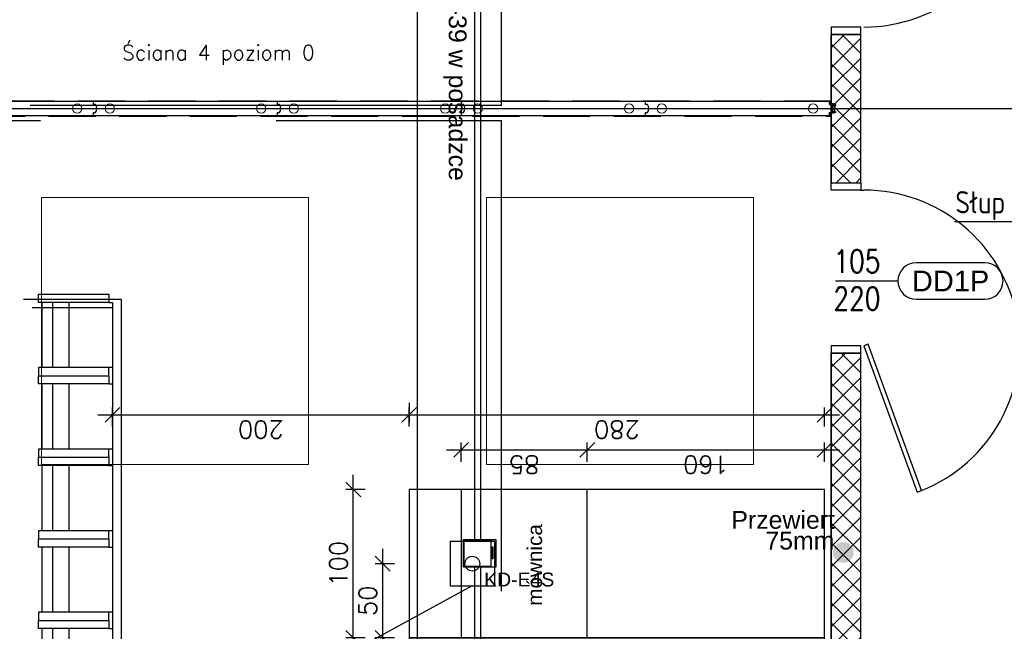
# Model space of a CAD drawing. Header units: centimetres. Extents: x -228435 to 111511, y -89367 to 428125.
# Tile 164 of 216: x 4914 to 11551, y 25474 to 29600. Entities that reach past the tile are written whole.
import ezdxf
from ezdxf.enums import TextEntityAlignment as Align

# ---------------------------------------------------------------- set-up
doc = ezdxf.new("R2010")
doc.units = ezdxf.units.CM
doc.header["$LTSCALE"] = 50
doc.header["$PDMODE"] = 35
doc.header["$PDSIZE"] = 0.1
for name, pattern in [('0_II 10 sal$0$HIDDEN', [9.525, 6.35, -3.175]), ('DASHDOT2', [12.7, 6.35, -3.175, 0, -3.175]), ('HIDDEN2', [4.7625, 3.175, -1.5875]), ('HIDDENX2', [19.05, 12.7, -6.35]), ('Kondygnacja +0$0$DASHDOT2', [12.7, 6.35, -3.175, 0, -3.175])]:
    doc.linetypes.add(name, pattern=pattern)
doc.layers.get('0').update_dxf_attribs({"color": 8})
doc.layers.get('DEFPOINTS').update_dxf_attribs({"color": 8})
for name, color, linetype in [('0_II 10 sal$0$ARCH_SIEDZENIA', 8, 'Continuous'), ('0_II 10 sal$0$ARCH_WYPOSAŻENIE_INNE', 8, 'Continuous'), ('0_II 10 sal$0$ARCH_ŚCIANY_PRZESUWNE', 8, 'Continuous'), ('ARCH_GK', 8, 'Continuous'), ('ARCH_INFO_ETYK_DRZWI', 8, 'Continuous'), ('ARCH_INFO_KŁADY ŚCIAN', 8, 'HIDDEN2'), ('ARCH_INFO_OPISY', 8, 'Continuous'), ('ARCH_INFO_OSIE_IST', 8, 'DASHDOT2'), ('ARCH_SZYNY', 8, 'Continuous'), ('ARCH_ŚLUSARKA_DRZWI', 8, 'Continuous'), ('HUFCOR', 8, 'Continuous'), ('Hufcor szyny', 8, 'Kondygnacja +0$0$DASHDOT2'), ('Kondygnacja +0$0$ARCH_GK', 8, 'Continuous'), ('Kondygnacja -1$0$ARCH_WYPOSAŻENIE_INNE', 8, 'Continuous'), ('Osie rzutów$0$ARCH_INFO_OSIE_OPISY_IST', 8, 'Continuous'), ('PANELE', 8, 'Continuous')]:
    doc.layers.add(name, color=color, linetype=linetype)
for name, color, linetype, lineweight in [('_SP KORYTA', 8, 'Continuous', 25), ('ARCH_SUFITY_PODWIESZANE', 8, 'HIDDENX2', 9), ('Wymiary', 8, 'Continuous', 15)]:
    doc.layers.add(name, color=color, linetype=linetype, lineweight=lineweight)
doc.layers.get('HUFCOR').off()
doc.styles.add('Arial', font='ARIAL.TTF')
doc.styles.add('Romans', font='Romans.shx')
doc.styles.add('ROMANS-50-CM', font='romans.shx', dxfattribs={"width": 0.8, "height": 10})
doc.linetypes.add('SZYNA_LINE', pattern='A,12.7,-7.75,["SZYNA",Standard,S=2.54,R=0,X=-5.95,Y=-1.27],-7.75', length=28.2)
doc.dimstyles.new('ISO-25', dxfattribs={"dimtxt": 2.5, "dimasz": 2.5, "dimexe": 1.25, "dimexo": 0.625, "dimtad": 1, "dimtxsty": 'Standard', "dimcen": 2.5, "dimadec": 0, "dimazin": 0, "dimtfac": 1, "dimtmove": 0, "dimatfit": 3, "dimfxl": 0, "dimarcsym": 0})
doc.dimstyles.new('Wymiary 1-100', dxfattribs={"dimtxt": 12, "dimasz": 10, "dimexe": 5, "dimexo": 0, "dimgap": 4, "dimtad": 1, "dimrnd": 0.5, "dimzin": 12, "dimdsep": 46, "dimtxsty": 'Romans', "dimblk": 'OBLIQUE', "dimcen": 10, "dimdle": 10, "dimclrt": 55, "dimazin": 0, "dimtfac": 1, "dimtmove": 1, "dimatfit": 3, "dimfxl": 0, "dimtolj": 1, "dimtzin": 0, "dimarcsym": 0})

# ---------------------------------------------------------------- blocks, each defined once
blk = doc.blocks.new('SU Lampy kwadratowe +0')
at = {"layer": 'ARCH_SUFITY_PODWIESZANE', "ltscale": 2.5}
for points in [[(12620, 7340), (12800, 7340), (12800, 7160), (12620, 7160)], [(12920, 7340), (13100, 7340), (13100, 7160), (12920, 7160)]]:
    blk.add_lwpolyline(points, close=True, dxfattribs=at)
blk = doc.blocks.new('Linie kładów 0')
at = {"layer": 'ARCH_INFO_KŁADY ŚCIAN', "ltscale": 10, "const_width": 1}
blk.add_lwpolyline([(12873.51, 5967.39), (12873.51, 10090.89)], dxfattribs=at)
blk = doc.blocks.new('A$C50B549AF')
at = {"layer": 'ARCH_SZYNY', "linetype": 'SZYNA_LINE', "ltscale": 2.5}
blk.add_line((6046.99, 2400.4, 630), (6909.25, 2400.4, 630), dxfattribs=at)
blk = doc.blocks.new('wj set')
for p, q in [((-13, 29.8), (-13, 29.7)), ((0, 48.4), (-11.9, 48.4)), ((-11.9, 46), (-10.3, 46)), ((-10.3, 31), (-11.9, 31)), ((-11.9, 28.6), (2.5, 28.6)), ((-10.3, 46), (-10.3, 31)), ((-7.2, 31.9), (-7.2, 46.1)), ((-7.2, 46.1), (0, 46.1)), ((16.8, 31.9), (-7.2, 31.9)), ((0, 46.1), (0, 48.4)), ((2.5, 28.6), (10.3, 20.8)), ((11.9, 22.4), (6.4, 27.9)), ((6.7, 28.6), (14.6, 28.6)), ((15.1, 28.1), (15.1, 21.5)), ((23.2, 25.5), (16.8, 31.9)), ((17.1, 21.5), (17.1, 25.7)), ((17.9, 26.1), (20, 24)), ((20, 24), (20, -24)), ((30.2, 25.5), (23.2, 25.5)), ((23.2, 23.2), (28.7, 23.2)), ((23.2, -23.2), (23.2, 23.2)), ((28.7, 23.2), (28.7, 20.9)), ((28.7, 20.9), (31, 20.9)), ((31, 20.9), (31, 24.8)), ((-13, -29.8), (-13, -29.7)), ((-11.9, -28.6), (2.5, -28.6)), ((-10.3, -31), (-11.9, -31)), ((-11.9, -46), (-10.3, -46)), ((0, -48.4), (-11.9, -48.4)), ((-10.3, -46), (-10.3, -31)), ((-7.2, -31.9), (-7.2, -46.1)), ((16.8, -31.9), (-7.2, -31.9)), ((-7.2, -46.1), (0, -46.1)), ((0, -46.1), (0, -48.4)), ((2.5, -28.6), (10.3, -20.8)), ((11.9, -22.4), (6.4, -27.9)), ((6.7, -28.6), (14.6, -28.6)), ((15.1, -28.1), (15.1, -21.5)), ((23.2, -25.5), (16.8, -31.9)), ((17.1, -21.5), (17.1, -25.7)), ((17.9, -26.1), (20, -24)), ((23.2, -23.2), (28.7, -23.2)), ((30.2, -25.5), (23.2, -25.5)), ((28.7, -20.9), (31, -20.9)), ((28.7, -23.2), (28.7, -20.9)), ((31, -20.9), (31, -24.8))]:
    blk.add_line(p, q)
at = {"color": 1, "linetype": 'DASHDOT2'}
blk.add_line((0, 0), (52.6, 0), dxfattribs=at)
for centre, radius, start, end in [((-11.9, 47.3), 1.17, 90, 159.35702), ((-14.1, 47.3), 1.17, 358.75434, 20.64298), ((-14.1, 47.2), 1.17, 339.35702, 1.24566), ((-11.9, 47.2), 1.17, 200.64298, 270), ((-11.9, 29.8), 1.17, 90, 159.35702), ((-14.1, 29.8), 1.17, 0, 20.64298), ((-14.1, 29.7), 1.17, 339.35702, 360), ((-11.9, 29.7), 1.17, 200.64298, 270), ((6.7, 28.2), 0.381, 90, 225), ((11.1, 21.6), 1.12, 225, 316.3023), ((11.1, 21.6), 1.12, 313.69772, 45), ((14.6, 28.1), 0.5, 0, 90), ((16.1, 21.5), 1, 180, 0), ((17.6, 25.7), 0.5, 45, 180), ((30.2, 24.8), 0.762, 360, 90), ((-11.9, -29.7), 1.17, 90, 159.35702), ((-14.1, -29.7), 1.17, 0, 20.64298), ((-14.1, -29.8), 1.17, 339.35702, 360), ((-11.9, -29.8), 1.17, 200.64298, 270), ((-11.9, -47.2), 1.17, 90, 159.35702), ((-14.1, -47.2), 1.17, 358.75434, 20.64298), ((-14.1, -47.3), 1.17, 339.35702, 1.24566), ((-11.9, -47.3), 1.17, 200.64298, 270), ((6.7, -28.2), 0.381, 135, 270), ((11.1, -21.6), 1.12, 43.6977, 135), ((11.1, -21.6), 1.12, 315, 46.30228), ((14.6, -28.1), 0.5, 270, 0), ((16.1, -21.5), 1, 0, 180), ((17.6, -25.7), 0.5, 180, 315), ((30.2, -24.8), 0.762, 270, 0)]:
    blk.add_arc(centre, radius, start, end)
blk = doc.blocks.new('*U520')
at = {"layer": 'PANELE'}
for points in [[(0, 0), (0, -21), (-14, -21)], [(0, 0), (1240, 0)], [(1240, 0), (1240, -21), (1226, -21)], [(-14, -76), (0, -76), (0, -97)], [(0, -97), (1240, -97)], [(1226, -76), (1240, -76), (1240, -97)]]:
    blk.add_lwpolyline(points, dxfattribs=at)
for centre in [(23.5, -48.5), (1263.5, -48.5)]:
    blk.add_arc(centre, 46.5, 143.75628, 216.24372, dxfattribs=at)
at = {"layer": 'Wymiary'}
for centre in [(110, -48.5), (1130, -48.5)]:
    blk.add_circle(centre, 32, dxfattribs=at)
blk = doc.blocks.new('-1 dzien I$0$Miejsce_siedzące_2d')
at = {"color": 0, "linetype": 'ByBlock', "lineweight": -2}
for p, q in [((-26.42, 27.08), (26.42, 27.08)), ((-26.42, 12.55), (26.42, 12.55))]:
    blk.add_line(p, q, dxfattribs=at)
for points in [[(-26.42, 62.74), (-26.42, 0), (-33.02, 0), (-33.02, 62.74), (-26.42, 62.74), (-26.42, 66.04), (26.42, 66.04), (26.42, 62.74), (26.42, 0), (33.02, 0), (33.02, 62.74), (26.42, 62.74)], [(26.42, 3.3), (-26.42, 3.3)]]:
    blk.add_lwpolyline(points, dxfattribs=at)
blk = doc.blocks.new('_Oblique')
at = {"color": 0, "linetype": 'ByBlock', "lineweight": -2}
blk.add_line((-0.5, -0.5), (0.5, 0.5), dxfattribs=at)
blk = doc.blocks.new('*D1262')
at = {"color": 0, "lineweight": -2}
for p, q in [((826.77, 170.1), (826.77, -9.9)), ((818.77, 160.1), (831.77, 160.1)), ((818.77, 0.1), (831.77, 0.1))]:
    blk.add_line(p, q, dxfattribs=at)
at = {"layer": 'DEFPOINTS', "color": 0, "lineweight": 40}
for p in [(799.99, 160.1), (799.18, 0.1), (826.77, 0.1)]:
    blk.add_point(p, dxfattribs=at)
at = {"color": 0, "lineweight": -2, "xscale": 10, "yscale": 10, "zscale": 10}
for p, rotation in [((826.77, 160.1), 90), ((826.77, 0.1), 270)]:
    blk.add_blockref('_Oblique', p, dxfattribs=dict(at, rotation=rotation))
at = {"color": 55, "insert": (816.77, 80.1), "char_height": 12, "attachment_point": 5, "rotation": 90, "style": 'Romans'}
blk.add_mtext('\\A1;160', dxfattribs=at)
blk = doc.blocks.new('*D1263')
at = {"color": 0, "lineweight": -2}
for p, q in [((850.46, 290.1), (850.46, -9.9)), ((842.46, 280.1), (855.46, 280.1)), ((842.46, 0.1), (855.46, 0.1))]:
    blk.add_line(p, q, dxfattribs=at)
at = {"layer": 'DEFPOINTS', "color": 0, "lineweight": 40}
for p in [(800.82, 280.1), (800, 0.1), (850.46, 0.1)]:
    blk.add_point(p, dxfattribs=at)
at = {"color": 0, "lineweight": -2, "xscale": 10, "yscale": 10, "zscale": 10}
for p, rotation in [((850.46, 280.1), 90), ((850.46, 0.1), 270)]:
    blk.add_blockref('_Oblique', p, dxfattribs=dict(at, rotation=rotation))
at = {"color": 55, "insert": (840.46, 140.1), "char_height": 12, "attachment_point": 5, "rotation": 90, "style": 'Romans'}
blk.add_mtext('\\A1;280', dxfattribs=at)
blk = doc.blocks.new('*D1264')
at = {"color": 0, "lineweight": -2}
for p, q in [((826.77, 255.07), (826.77, 150.1)), ((818.77, 245.07), (831.77, 245.07)), ((818.77, 160.1), (831.77, 160.1))]:
    blk.add_line(p, q, dxfattribs=at)
at = {"layer": 'DEFPOINTS', "color": 0, "lineweight": 40}
for p in [(799.99, 245.07), (799.99, 160.1), (826.77, 160.1)]:
    blk.add_point(p, dxfattribs=at)
at = {"color": 0, "lineweight": -2, "xscale": 10, "yscale": 10, "zscale": 10}
for p, rotation in [((826.77, 245.07), 90), ((826.77, 160.1), 270)]:
    blk.add_blockref('_Oblique', p, dxfattribs=dict(at, rotation=rotation))
at = {"color": 55, "insert": (816.77, 202.59), "char_height": 12, "attachment_point": 5, "rotation": 90, "style": 'Romans'}
blk.add_mtext('\\A1;85', dxfattribs=at)
blk = doc.blocks.new('*D1267')
at = {"color": 0, "lineweight": -2}
for p, q in [((665.06, 247.6), (665.06, -10)), ((657.06, 237.6), (670.06, 237.6)), ((657.06, 0), (670.06, 0))]:
    blk.add_line(p, q, dxfattribs=at)
at = {"layer": 'DEFPOINTS', "color": 0, "lineweight": 40}
for p in [(650, 237.6), (647.1, 0), (665.06, 0)]:
    blk.add_point(p, dxfattribs=at)
at = {"color": 0, "lineweight": -2, "xscale": 10, "yscale": 10, "zscale": 10}
for p, rotation in [((665.06, 237.6), 90), ((665.06, 0), 270)]:
    blk.add_blockref('_Oblique', p, dxfattribs=dict(at, rotation=rotation))
at = {"color": 55, "insert": (655.06, 118.8), "char_height": 12, "attachment_point": 5, "rotation": 90, "style": 'Romans'}
blk.add_mtext('\\A1;237.5', dxfattribs=at)
blk = doc.blocks.new('*D1268')
at = {"color": 0, "lineweight": -2}
for p, q in [((700, 309.82), (700, 322.82)), ((800, 309.82), (800, 322.82)), ((690, 317.82), (810, 317.82))]:
    blk.add_line(p, q, dxfattribs=at)
at = {"layer": 'DEFPOINTS', "color": 0, "lineweight": 40}
for p in [(800, 317.82), (700, 280.1), (800, 280.1)]:
    blk.add_point(p, dxfattribs=at)
at = {"color": 0, "lineweight": -2, "xscale": 10, "yscale": 10, "zscale": 10, "rotation": 180}
blk.add_blockref('_Oblique', (700, 317.82), dxfattribs=at)
at = {"color": 0, "lineweight": -2, "xscale": 10, "yscale": 10, "zscale": 10}
blk.add_blockref('_Oblique', (800, 317.82), dxfattribs=at)
at = {"color": 55, "insert": (750, 327.82), "char_height": 12, "attachment_point": 5, "style": 'Romans'}
blk.add_mtext('\\A1;100', dxfattribs=at)
blk = doc.blocks.new('*D1269')
at = {"color": 0, "lineweight": -2}
for p, q in [((700, 290.03), (700, 303.03)), ((750, 290.03), (750, 303.03)), ((760, 298.03), (690, 298.03))]:
    blk.add_line(p, q, dxfattribs=at)
at = {"layer": 'DEFPOINTS', "color": 0, "lineweight": 40}
for p in [(700, 298.03), (700, 237.6), (750, 237.6)]:
    blk.add_point(p, dxfattribs=at)
at = {"color": 0, "lineweight": -2, "xscale": 10, "yscale": 10, "zscale": 10, "rotation": 180}
blk.add_blockref('_Oblique', (700, 298.03), dxfattribs=at)
at = {"color": 0, "lineweight": -2, "xscale": 10, "yscale": 10, "zscale": 10}
blk.add_blockref('_Oblique', (750, 298.03), dxfattribs=at)
at = {"color": 55, "insert": (725, 308.03), "char_height": 12, "attachment_point": 5, "style": 'Romans'}
blk.add_mtext('\\A1;50', dxfattribs=at)
blk = doc.blocks.new('*D1270')
at = {"color": 0, "lineweight": -2}
for p, q in [((400, 290.03), (400, 303.03)), ((640, 290.03), (640, 303.03)), ((390, 298.03), (650, 298.03))]:
    blk.add_line(p, q, dxfattribs=at)
at = {"layer": 'DEFPOINTS', "color": 0, "lineweight": 40}
for p in [(640, 298.03), (400, 245.1), (640, 245.1)]:
    blk.add_point(p, dxfattribs=at)
at = {"color": 0, "lineweight": -2, "xscale": 10, "yscale": 10, "zscale": 10, "rotation": 180}
blk.add_blockref('_Oblique', (400, 298.03), dxfattribs=at)
at = {"color": 0, "lineweight": -2, "xscale": 10, "yscale": 10, "zscale": 10}
blk.add_blockref('_Oblique', (640, 298.03), dxfattribs=at)
at = {"color": 55, "insert": (520, 308.03), "char_height": 12, "attachment_point": 5, "style": 'Romans'}
blk.add_mtext('\\A1;240', dxfattribs=at)
blk = doc.blocks.new('*D1265')
at = {"color": 0, "lineweight": -2}
for p, q in [((850.46, 490.1), (850.46, 270.1)), ((842.46, 480.1), (855.46, 480.1)), ((858.46, 280.1), (845.46, 280.1))]:
    blk.add_line(p, q, dxfattribs=at)
at = {"layer": 'DEFPOINTS', "color": 0, "lineweight": 40}
for p in [(785.33, 480.1), (850.46, 280.1), (862.35, 280.1)]:
    blk.add_point(p, dxfattribs=at)
at = {"color": 0, "lineweight": -2, "xscale": 10, "yscale": 10, "zscale": 10}
for p, rotation in [((850.46, 480.1), 90), ((850.46, 280.1), 270)]:
    blk.add_blockref('_Oblique', p, dxfattribs=dict(at, rotation=rotation))
at = {"color": 55, "insert": (840.46, 380.1), "char_height": 12, "attachment_point": 5, "rotation": 90, "style": 'Romans'}
blk.add_mtext('\\A1;200', dxfattribs=at)
blk = doc.blocks.new('*D1266')
at = {"color": 0, "lineweight": -2}
for p, q in [((160, 290.03), (160, 303.03)), ((400, 290.03), (400, 303.03)), ((410, 298.03), (150, 298.03))]:
    blk.add_line(p, q, dxfattribs=at)
at = {"layer": 'DEFPOINTS', "color": 0, "lineweight": 40}
for p in [(160, 298.03), (160, 245.1), (400, 245.1)]:
    blk.add_point(p, dxfattribs=at)
at = {"color": 0, "lineweight": -2, "xscale": 10, "yscale": 10, "zscale": 10, "rotation": 180}
blk.add_blockref('_Oblique', (160, 298.03), dxfattribs=at)
at = {"color": 0, "lineweight": -2, "xscale": 10, "yscale": 10, "zscale": 10}
blk.add_blockref('_Oblique', (400, 298.03), dxfattribs=at)
at = {"color": 55, "insert": (280, 308.03), "char_height": 12, "attachment_point": 5, "style": 'Romans'}
blk.add_mtext('\\A1;240', dxfattribs=at)
blk = doc.blocks.new('puszka e4s-538')
for points in [[(0, 29.1), (24.7, 29.1), (24.7, 0), (0, 0)], [(0.56, 28.41), (24.06, 28.41), (24.06, 4.71), (0.56, 4.71)], [(7.53, 3.22), (18.03, 3.22), (18.03, 2.73), (7.53, 2.73)]]:
    blk.add_lwpolyline(points, close=True)
blk = doc.blocks.new('puuuchy')
at = {"layer": '_SP KORYTA', "xscale": 0.375, "yscale": 0.375, "zscale": 0.375, "rotation": 90}
blk.add_blockref('puszka e4s-538', (-266.79, 1045.37), dxfattribs=at)
blk = doc.blocks.new('cahbir 0')
at = {"layer": '_SP KORYTA'}
h = blk.add_hatch(color=256, dxfattribs=at)
edge = h.paths.add_edge_path()
edge.add_arc((-389.38, 2220.62), 7, 0, 360)
for p, q in [((-637.92, 2810.74), (-637.92, 2229.26)), ((-633.92, 2810.74), (-633.92, 2229.26)), ((-637.92, 2210.74), (-637.92, 1928.49)), ((-633.92, 2210.74), (-633.92, 1928.49))]:
    blk.add_line(p, q, dxfattribs=at)
at = {"layer": '_SP KORYTA', "xscale": 2, "yscale": 2, "zscale": 2}
blk.add_blockref('puuuchy', (-90, 120, -1290), dxfattribs=at)
at = {"layer": '_SP KORYTA', "xscale": 0.75, "yscale": 0.75, "zscale": 0.75, "rotation": 90}
blk.add_blockref('puszka e4s-538', (-623.58, 2210.73, -630), dxfattribs=at)
blk.add_blockref('puszka e4s-538', (-623.58, 2210.73, -630), dxfattribs=at)
at = {"layer": '_SP KORYTA', "style": 'Arial'}
blk.add_text('2xRB-39 w posadzce', height=12, rotation=270, dxfattribs=at).set_placement((-655.36, 2629.6))
for s, height, p in [('Przewiert', 12, (-464.88, 2236.58, -472.5)), ('75mm', 12, (-441.95, 2222.56, -472.5)), ('KD-E4S', 9.375, (-631.51, 2197.62, -315))]:
    blk.add_text(s, height=height, dxfattribs=at).set_placement(p)
blk = doc.blocks.new('T-drzwi_prawe-200')
at = {"layer": 'ARCH_INFO_ETYK_DRZWI'}
blk.add_line((0, 0), (60, 0), dxfattribs=at)
blk.add_lwpolyline([(143.68, 17.5), (77.5, 17.5, 1), (77.5, -17.5), (143.68, -17.5, 1)], format="xyb", close=True, dxfattribs=at)
at = {"layer": 'ARCH_INFO_ETYK_DRZWI', "color": 1, "style": 'Arial'}
blk.add_attdef('ADS_DRZWI:ODPORNOŚĆ_OGNIOWA', text='', height=20, rotation=90, dxfattribs=at).set_placement((-25.52, 0.12), align=Align.BOTTOM_CENTER)
at = {"layer": 'ARCH_INFO_ETYK_DRZWI', "style": 'Romans', "width": 0.8}
for tag, p in [('ADS_DRZWI:SZEROKOŚĆ', (20.49, 8)), ('ADS_DRZWI:WYSOKOŚĆ', (20.49, -28))]:
    blk.add_attdef(tag, text='', height=22, dxfattribs=at).set_placement(p, align=Align.CENTER)
at = {"layer": 'ARCH_INFO_ETYK_DRZWI', "style": 'Arial'}
blk.add_attdef('ADS_DRZWI:SYMBOL', text='', height=20, dxfattribs=at).set_placement((110.69, 0), align=Align.MIDDLE)
blk = doc.blocks.new('0_II 10 sal$0$Miejsce_siedzące_2d')
at = {"color": 0, "linetype": 'ByBlock', "lineweight": -2}
for p, q in [((-26.42, 27.08), (26.42, 27.08)), ((-26.42, 12.55), (26.42, 12.55))]:
    blk.add_line(p, q, dxfattribs=at)
for points in [[(-26.42, 62.74), (-26.42, 0), (-33.02, 0), (-33.02, 62.74), (-26.42, 62.74), (-26.42, 66.04), (26.42, 66.04), (26.42, 62.74), (26.42, 0), (33.02, 0), (33.02, 62.74), (26.42, 62.74)], [(26.42, 3.3), (-26.42, 3.3)]]:
    blk.add_lwpolyline(points, dxfattribs=at)
blk = doc.blocks.new('Osie rzutów')
at = {"layer": 'ARCH_INFO_OSIE_IST', "ltscale": 10}
for p, q in [((12860, 12510), (12860, 4623.26)), ((4436.04, 7400), (15156.54, 7400))]:
    blk.add_line(p, q, dxfattribs=at)
blk = doc.blocks.new('A$C1D9A4D4F')
at = {"linetype": 'HIDDEN2', "ltscale": 10}
blk.add_line((865.947, 480.095), (45.603, 480.095), dxfattribs=at)
for points in [[(450, 237.595), (390.15, 347.09), (261.727, 347.09)], [(735.036, 237.595), (675.186, 347.09), (546.763, 347.09)]]:
    blk.add_lwpolyline(points)
for points in [[(100, 0.095), (200, 0.095), (200, 280.095), (100, 280.095)], [(200, 0.095), (300, 0.095), (300, 280.095), (200, 280.095)], [(300, 0.095), (400, 0.095), (400, 280.095), (300, 280.095)], [(400, 0.095), (500, 0.095), (500, 280.095), (400, 280.095)], [(500, 0.095), (600, 0.095), (600, 280.095), (500, 280.095)], [(600, 0.095), (700, 0.095), (700, 280.095), (600, 280.095)], [(700, 0.095), (800, 0.095), (800, 280.095), (700, 280.095)], [(435.036, 222.41), (465.036, 222.41), (465.036, 252.41), (435.036, 252.41)], [(735.036, 222.41), (765.036, 222.41), (765.036, 252.41), (735.036, 252.41)], [(160, 160.105), (400, 160.105), (400, 245.105), (160, 245.105)], [(640, 160.105), (400, 160.105), (400, 245.105), (640, 245.105)], [(699.995, 160.068), (799.995, 160.068), (799.995, 245.068), (699.995, 245.068)]]:
    blk.add_lwpolyline(points, close=True)
for centre in [(150, 237.595), (250, 237.595), (350, 237.595), (450, 237.595), (550, 237.595), (650, 237.595), (750, 237.595)]:
    blk.add_circle(centre, 5)
at = {"xscale": -0.8328285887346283, "yscale": 0.7571168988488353}
for p in [(220.104, 103.298), (340.104, 103.298), (460.104, 103.298), (580.104, 103.298)]:
    blk.add_blockref('-1 dzien I$0$Miejsce_siedzące_2d', p, dxfattribs=at)
at = {"char_height": 10}
for s, insert, width, attachment_point in [('{\\fArial|b0|i0|c238|p34;pierwszy rząd kszeseł widowni w odległości 2m od prezydium}', (196.872, 471.491), 438.57038, 1), ('{\\fArial|b0|i0|c238|p34;przepust rewizyjny w podeście}', (379.748, 360.49), 126.29964, 3), ('{\\fArial|b0|i0|c238|p34;skrzynka przyłaczeniowa w podłodze}', (549.677, 360.512), 126.29964, 1), ('{\\fArial|b0|i0|c238|p34;stół prezydialny}', (248.549, 200.538), 195.97774, 1), ('{\\fArial|b0|i0|c238|p34;stół prezydialny}', (460.838, 200.538), 195.97774, 1), ('{\\fArial|b0|i0|c238|p34;mównica}', (721.593, 200.538), 195.97774, 1)]:
    blk.add_mtext(s, dxfattribs=dict(at, insert=insert, width=width, attachment_point=attachment_point))
for base, p1, p2, angle, picture, middle in [((850.458, 280.095), (785.329, 480.095), (862.355, 280.095), 90, '*D1265', (840.458, 380.095)), ((160, 298.034), (400, 245.105), (160, 245.105), 180, '*D1266', (280, 308.034)), ((850.458, 0.095), (800.816, 280.095), (800, 0.095), 90, '*D1263', (840.458, 140.095)), ((826.773, 160.105), (799.995, 245.068), (799.995, 160.105), 90, '*D1264', (816.773, 202.587)), ((665.0617, 0), (650, 237.5954), (647.1012, 0), 90, '*D1267', (655.0617, 118.7977)), ((826.773, 0.095), (799.995, 160.105), (799.179, 0.095), 90, '*D1262', (816.773, 80.1))]:
    dim = blk.add_linear_dim(base=base, p1=p1, p2=p2, angle=angle, dimstyle='Wymiary 1-100')
    dim.commit()
    dim.dimension.update_dxf_attribs({"geometry": picture, "text_midpoint": middle})
for base, p1, p2, picture, middle in [((800, 317.824), (700, 280.095), (800, 280.095), '*D1268', (750, 327.824)), ((640, 298.034), (400, 245.105), (640, 245.105), '*D1270', (520, 308.034)), ((700, 298.034), (750, 237.595), (700, 237.595), '*D1269', (725, 308.034))]:
    dim = blk.add_linear_dim(base=base, p1=p1, p2=p2, dimstyle='Wymiary 1-100')
    dim.commit()
    dim.dimension.update_dxf_attribs({"geometry": picture, "text_midpoint": middle})

msp = doc.modelspace()

# ---------------------------------------------------------------- hatches: boundary and pattern name
at = {"layer": 'ARCH_GK', "linetype": 'Continuous', "lineweight": -3}
h = msp.add_hatch(dxfattribs=at)
h.set_pattern_fill('ANSI37', color=256, scale=30, angle=-360, style=0)
h.set_pattern_definition([(45, (-121140, -45000), (-67.35192, 67.35192), []), (135, (-121140, -45000), (-67.35192, -67.35192), [])])
h.paths.add_polyline_path([(10385, 42650), (10585, 42650), (10585, 46925), (10905, 46925), (10905, 47075), (10585, 47075), (10585, 49885), (10985, 49885), (10985, 50785), (10785, 50785), (10785, 50085), (10385, 50085)])
h.paths.add_polyline_path([(10385, 40500), (10585, 40500), (10585, 41500), (10385, 41500)])
h.paths.add_polyline_path([(10385, 30650), (10585, 30650), (10585, 39350), (10385, 39350)])
h.paths.add_polyline_path([(10385, 28500), (10585, 28500), (10585, 29500), (10385, 29500)])
h.paths.add_polyline_path([(10585, 27350), (10385, 27350), (10385, 19915), (10785, 19915), (10785, 19215), (10985, 19215), (10985, 20115), (10585, 20115)])
at = {"layer": 'Kondygnacja +0$0$ARCH_GK', "linetype": 'Continuous', "lineweight": -3}
h = msp.add_hatch(dxfattribs=at)
h.set_pattern_fill('ANSI37', color=256, scale=30, style=0)
h.set_pattern_definition([(45, (-121140, -45000), (-67.35192, 67.35192), []), (135, (-121140, -45000), (-67.35192, -67.35192), [])])
h.paths.add_polyline_path([(10385, 19915), (10585, 20115), (10585, 27350), (10385, 27350)], flags=0)
h.paths.add_polyline_path([(10385, 28500), (10585, 28500), (10585, 29500), (10385, 29500)], flags=0)
h.paths.add_polyline_path([(10385, 30650), (10585, 30650), (10585, 39350), (10385, 39350)], flags=0)
h.paths.add_polyline_path([(10385, 40500), (10585, 40500), (10585, 41500), (10385, 41500)], flags=0)
h.paths.add_polyline_path([(10385, 42650), (10585, 42650), (10585, 46925), (10530.83333, 47000), (10385, 47000)], flags=0)
h.paths.add_polyline_path([(10385, 47000), (10530.83333, 47000), (10585, 47075), (10585, 49885), (10385, 50085)], flags=0)
h = msp.add_hatch(dxfattribs=at)
h.set_pattern_fill('ANSI37', color=256, scale=30, style=0)
h.set_pattern_definition([(45, (-121140, -45000), (-67.35192, 67.35192), []), (135, (-121140, -45000), (-67.35192, -67.35192), [])])
h.paths.add_polyline_path([(10385, 19915), (10585, 20115), (10585, 27350), (10385, 27350)], flags=0)
h.paths.add_polyline_path([(10385, 28500), (10585, 28500), (10585, 29500), (10385, 29500)], flags=0)
h.paths.add_polyline_path([(10385, 30650), (10585, 30650), (10585, 39350), (10385, 39350)], flags=0)
h.paths.add_polyline_path([(10385, 40500), (10585, 40500), (10585, 41500), (10385, 41500)], flags=0)
h.paths.add_polyline_path([(10385, 42650), (10585, 42650), (10585, 46925), (10530.83333, 47000), (10385, 47000)], flags=0)
h.paths.add_polyline_path([(10385, 47000), (10530.83333, 47000), (10585, 47075), (10585, 49885), (10385, 50085)], flags=0)

# ---------------------------------------------------------------- linework, layer by layer
at = {"layer": '0_II 10 sal$0$ARCH_WYPOSAŻENIE_INNE', "linetype": '0_II 10 sal$0$HIDDEN', "ltscale": 10, "elevation": 630}
for points in [[(8160, 40920), (8160, 29020), (1880, 29020), (1880, 29360), (1040, 29360), (1040, 29020), (-10490, 29020), (-10490, 40920), (1040, 40920), (1040, 40580), (1880, 40580), (1880, 40920)], [(8160, 28920), (8160, 17020), (1880, 17020), (1880, 17360), (1040, 17360), (1040, 17020), (-10490, 17020), (-10490, 28920), (1040, 28920), (1040, 28580), (1880, 28580), (1880, 28920)], [(-9347.5, 27715), (5597.51294, 27715), (5597.51294, 18250), (-9347.5, 18250)], [(-9290, 27657.5), (5540.01294, 27657.5), (5540.01294, 18307.5), (-9290, 18307.5)]]:
    msp.add_lwpolyline(points, close=True, dxfattribs=at)
at = {"layer": '0_II 10 sal$0$ARCH_ŚCIANY_PRZESUWNE', "linetype": '0_II 10 sal$0$HIDDEN', "lineweight": -3}
for p, q in [((10385, 29050, 630), (1775, 29050, 630)), ((10385, 28950, 630), (10385, 29050, 630)), ((1775, 28950, 630), (10385, 28950, 630))]:
    msp.add_line(p, q, dxfattribs=at)
at = {"layer": 'ARCH_GK', "linetype": 'Continuous', "lineweight": -3}
for p, q in [((10585, 29500, 630), (10385, 29500, 630)), ((10385, 28500, 630), (10385, 29500, 630)), ((10585, 28500, 630), (10585, 29500, 630)), ((10385, 28500, 630), (10585, 28500, 630)), ((10385, 19915, 630), (10385, 27350, 630)), ((10585, 27350, 630), (10385, 27350, 630)), ((10585, 20115, 630), (10585, 27350, 630))]:
    msp.add_line(p, q, dxfattribs=at)
at = {"layer": 'ARCH_ŚLUSARKA_DRZWI', "linetype": 'Continuous', "lineweight": -3}
msp.add_line((10585, 28450, 630), (10605, 28450, 630), dxfattribs=at)
at = {"layer": 'ARCH_ŚLUSARKA_DRZWI', "linetype": 'Continuous', "lineweight": -3, "elevation": 630}
for points in [[(10385, 29550), (10385, 29500), (10585, 29500), (10585, 29550)], [(10385, 28450), (10385, 28500), (10585, 28500), (10585, 28450)], [(10385, 27400), (10385, 27350), (10585, 27350), (10585, 27400)], [(10964.12115, 26413.32275), (10992.31193, 26423.58335), (10633.19078, 27410.2606), (10605, 27400)]]:
    msp.add_lwpolyline(points, close=True, dxfattribs=at)
at = {"layer": 'ARCH_ŚLUSARKA_DRZWI', "linetype": 'Continuous', "lineweight": -3}
for centre, start, end in [((10604.73981, 30600.2718, 630), 270.014194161, 68.344761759), ((10604.73981, 27399.7282, 630), 291.655238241, 89.985805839)]:
    msp.add_arc(centre, 1050.27183, start, end, dxfattribs=at)
at = {"layer": 'Kondygnacja +0$0$ARCH_GK', "linetype": 'Continuous', "lineweight": -3}
for p, q in [((10585, 29500, 630), (10385, 29500, 630)), ((10385, 29500, 630), (10385, 28500, 630)), ((10585, 29500, 630), (10385, 29500, 630)), ((10385, 29500, 630), (10385, 28500, 630)), ((10585, 28500, 630), (10585, 29500, 630)), ((10585, 28500, 630), (10585, 29500, 630)), ((10385, 27350, 630), (10385, 19915, 630)), ((10385, 27350, 630), (10385, 19915, 630)), ((10585, 20115, 630), (10585, 27350, 630)), ((10585, 20115, 630), (10585, 27350, 630))]:
    msp.add_line(p, q, dxfattribs=at)

# ---------------------------------------------------------------- block references
at = {"xscale": 10, "yscale": 10, "zscale": 10}
msp.add_blockref('cahbir 0', (14360, 3800.00982, 630), dxfattribs=at)
at = {"rotation": 180}
for p in [(5412.04358, 28951.52357, 630), (6652.04358, 28951.52357, 630), (7892.04358, 28951.52357, 630), (9132.04358, 28951.52357, 630), (10372.04358, 28951.52357, 630)]:
    msp.add_blockref('*U520', p, dxfattribs=at)
msp.add_blockref('wj set', (10385, 29000, 630))
at = {"layer": '0_II 10 sal$0$ARCH_SIEDZENIA', "linetype": 'Continuous', "lineweight": -3, "xscale": 8.328285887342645, "yscale": 7.571168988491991, "zscale": 10, "rotation": 270}
for p in [(5040.01294, 27472.5, 630), (5040.01294, 26922.5, 630), (5040.01294, 26372.5, 630), (5040.01294, 25822.5, 630), (5040.01294, 25272.5, 630)]:
    msp.add_blockref('0_II 10 sal$0$Miejsce_siedzące_2d', p, dxfattribs=at)
at = {"layer": 'ARCH_INFO_ETYK_DRZWI', "linetype": 'Continuous', "lineweight": -3}
ref = msp.add_blockref('T-drzwi_prawe-200', (10414.42515, 27837.15982, 630), dxfattribs=dict(at, xscale=7, yscale=7, zscale=7))
ref.add_attrib('ADS_DRZWI:SZEROKOŚĆ', '105', dxfattribs={"height": 154, "style": 'Romans', "width": 0.8}).set_placement((10557.88694, 27893.15982, 630), align=Align.CENTER)
ref.add_attrib('ADS_DRZWI:SYMBOL', 'DD1P', dxfattribs={"height": 140, "style": 'Arial'}).set_placement((11189.23785, 27837.15982, 630), align=Align.MIDDLE)
ref.add_attrib('ADS_DRZWI:WYSOKOŚĆ', '220', dxfattribs={"height": 154, "style": 'Romans', "width": 0.8}).set_placement((10557.88694, 27641.15982, 630), align=Align.CENTER)
at = {"layer": 'ARCH_INFO_KŁADY ŚCIAN', "xscale": 10, "yscale": 10, "zscale": 10}
msp.add_blockref('Linie kładów 0', (-121140, -45000, 630), dxfattribs=at)
at = {"layer": 'ARCH_SUFITY_PODWIESZANE', "ltscale": 2.5, "xscale": 10, "yscale": 10, "zscale": 10}
msp.add_blockref('SU Lampy kwadratowe +0', (-121140, -45000, -5670), dxfattribs=at)
at = {"layer": 'HUFCOR', "xscale": 10, "yscale": 10, "zscale": 10}
msp.add_blockref('A$C50B549AF', (-58654.9183, 4996.03602, -5670), dxfattribs=at)
at = {"layer": 'Kondygnacja -1$0$ARCH_WYPOSAŻENIE_INNE', "xscale": 10, "yscale": 10, "zscale": 10, "rotation": 90}
msp.add_blockref('A$C1D9A4D4F', (10340.96683, 18430.0118, 630), dxfattribs=at)
at = {"layer": 'Osie rzutów$0$ARCH_INFO_OSIE_OPISY_IST', "xscale": 10, "yscale": 10, "zscale": 10}
msp.add_blockref('Osie rzutów', (-121140, -45000, 630), dxfattribs=at)

# ---------------------------------------------------------------- texts
at = {"layer": 'ARCH_INFO_OPISY', "insert": (11221.82514, 28443.20348, 630), "char_height": 150, "width": 6265.3267976, "attachment_point": 1, "style": 'ROMANS-50-CM'}
msp.add_mtext('Słup typu F1', dxfattribs=at)
at = {"layer": 'Hufcor szyny', "linetype": 'ByBlock', "ltscale": 5, "insert": (5604.27303, 29427.60184, -5664.4591), "char_height": 100, "width": 5268.2821399, "attachment_point": 1, "style": 'Romans'}
msp.add_mtext('Ściana 4 poziom 0', dxfattribs=at)

# ---------------------------------------------------------------- leaders
at = {"layer": 'ARCH_INFO_OPISY'}
msp.add_leader([(13105, 28645, 630), (12614.42995, 28236.83413, 630), (11216.25176, 28236.83413, 630)], dimstyle='ISO-25', override={"dimscale": 5, "dimasz": 2, "dimtad": 0, "dimldrblk": 'Dot'}, dxfattribs=at)

doc.saveas('drawing.dxf')
